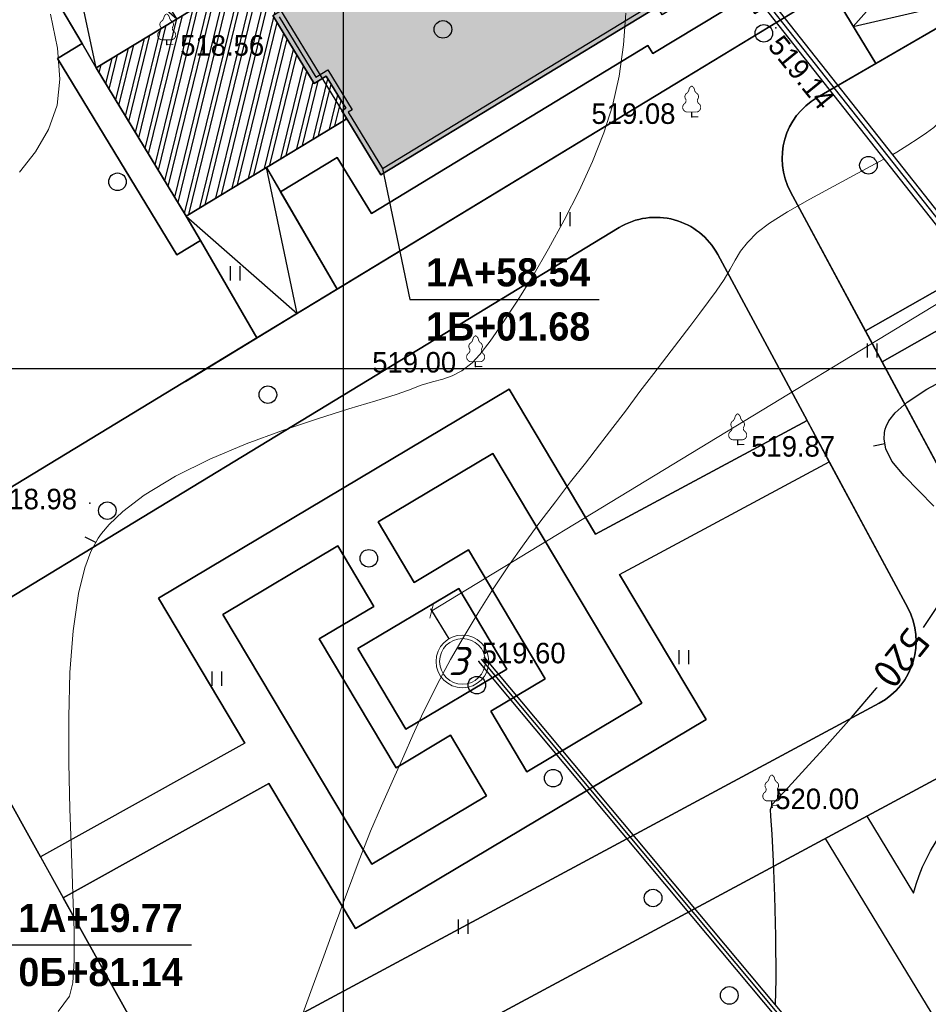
# Model space of a CAD drawing. Header units: millimetres. Extents: x 767170 to 66149698, y -983507 to 2493658.
# Tile 154 of 256: x 2395629 to 2434363, y -634753 to -592767. Entities that reach past the tile are written whole.
import ezdxf

# ---------------------------------------------------------------- set-up
doc = ezdxf.new("R2010")
doc.units = ezdxf.units.MM
doc.linetypes.add('Д_ТРОТ_ТРУБА', pattern=[3, 1.5, -1.5])
for name, color, linetype in [('(001) Сетка', 92, 'Continuous'), ('(004) Точки рельефа', 7, 'Continuous'), ('(022) Возд. Линии', 7, 'Continuous'), ('(028) Гидротехн.', 7, 'Continuous'), ('(031) Горизонтали', 42, 'Continuous'), ('(036) Растительность', 7, 'Continuous'), ('(038) Деревья', 7, 'Continuous'), ('A_STROYSETKA', 5, 'Continuous'), ('C-TOPO-MAJR', 9, 'Continuous'), ('G_KOORD', 7, 'Continuous'), ('os', 3, 'Continuous')]:
    doc.layers.add(name, color=color, linetype=linetype)
doc.layers.add('(032) Горизонтали утолщенные', color=32, linetype='Continuous', lineweight=30)
doc.layers.add('(042) Бергштрих', color=32, linetype='Continuous', lineweight=30)
doc.styles.add('BLACK', font='tahomabd.ttf')
doc.styles.add('D-431', font='txt')
doc.styles.add('FAYZXON', font='GOTHICB.TTF')
doc.styles.get("Standard").update_dxf_attribs({"font": 'isocpeui.ttf'})
doc.styles.add('СПДС', font='isocpeur.ttf')
doc.dimstyles.new('genplan dimension', dxfattribs={"dimtxt": 1100, "dimasz": 450, "dimexe": 450, "dimexo": 0, "dimgap": 80, "dimtad": 1, "dimlfac": 0.001, "dimtxsty": 'BLACK', "dimblk": 'OBLIQUE', "dimcen": 0, "dimclrd": 186, "dimclre": 186, "dimclrt": 186, "dimadec": 1, "dimazin": 0, "dimtfac": 1, "dimtmove": 0, "dimatfit": 3, "dimldrblk": 'OBLIQUE', "dimfxl": 1, "dimlwd": 9, "dimlwe": 9, "dimarcsym": 0})

# ---------------------------------------------------------------- blocks, each defined once
blk = doc.blocks.new('d')
at = {"layer": '(038) Деревья'}
blk.add_ellipse((0, 0), major_axis=(0.265, 0.265), ratio=1, start_param=5.497787, end_param=11.780972, dxfattribs=at)
blk = doc.blocks.new('I04010')
for p, q in [((-0.412273, 0.007146), (-0.412273, 1.207146)), ((0.387727, 1.207146), (0.387727, 0.007146))]:
    blk.add_line(p, q)
blk = doc.blocks.new('Setka')
at = {"layer": '(001) Сетка'}
for p, q in [((0, 1.5), (0, -1.5)), ((-1.5, 0), (1.5, 0))]:
    blk.add_line(p, q, dxfattribs=at)
blk = doc.blocks.new('karagach-flat-70')
at = {"layer": '(038) Деревья', "const_width": 0.0375}
for points in [[(0, 1.312, 0.246034), (-0.117, 1.159, 0.489079)], [(0, 1.312, -0.246034), (0.117, 1.159, -0.489079)], [(-0.208, 1.009, 0.430853), (-0.255, 0.753, 0.548276)], [(-0.208, 1.009, 0.181567), (-0.117, 1.159, 0.303004)], [(0.208, 1.009, -0.181567), (0.117, 1.159, -0.303004)], [(0.208, 1.009, -0.430853), (0.255, 0.753, -0.548276)], [(-0.315, 0.559, 0.626949), (-0.218, 0.206, 0.702465)], [(-0.315, 0.559, 0.383603), (-0.255, 0.753, 0.352912)], [(0.315, 0.559, -0.626949), (0.218, 0.206, -0.702465)], [(0.315, 0.559, -0.383603), (0.255, 0.753, -0.352912)]]:
    blk.add_lwpolyline(points, format="xyb", dxfattribs=at)
for points in [[(0, 0.206), (-0.218, 0.206)], [(0, 0), (0, 0.206)], [(0, 0.206), (0.218, 0.206)], [(0, 0), (0.281, 0)]]:
    blk.add_lwpolyline(points, dxfattribs=at)
at = {"layer": '(038) Деревья'}
blk.add_lwpolyline([(0, 0), (0, 0.206)], dxfattribs=at)
blk = doc.blocks.new('karagach-flat-78')
at = {"layer": '(038) Деревья', "const_width": 0.0375}
for points in [[(0, 1.312, 0.246034), (-0.117, 1.159, 0.489079)], [(0, 1.312, -0.246034), (0.117, 1.159, -0.489079)], [(-0.208, 1.009, 0.430853), (-0.255, 0.753, 0.548276)], [(-0.208, 1.009, 0.181567), (-0.117, 1.159, 0.303004)], [(0.208, 1.009, -0.181567), (0.117, 1.159, -0.303004)], [(0.208, 1.009, -0.430853), (0.255, 0.753, -0.548276)], [(-0.315, 0.559, 0.626949), (-0.218, 0.206, 0.702465)], [(-0.315, 0.559, 0.383603), (-0.255, 0.753, 0.352912)], [(0.315, 0.559, -0.626949), (0.218, 0.206, -0.702465)], [(0.315, 0.559, -0.383603), (0.255, 0.753, -0.352912)]]:
    blk.add_lwpolyline(points, format="xyb", dxfattribs=at)
for points in [[(0, 0.206), (-0.218, 0.206)], [(0, 0), (0, 0.206)], [(0, 0.206), (0.218, 0.206)], [(0, 0), (0.281, 0)]]:
    blk.add_lwpolyline(points, dxfattribs=at)
at = {"layer": '(038) Деревья'}
blk.add_lwpolyline([(0, 0), (0, 0.206)], dxfattribs=at)
blk = doc.blocks.new('karagach-flat-79')
at = {"layer": '(038) Деревья', "const_width": 0.0375}
for points in [[(0, 1.312, 0.246034), (-0.117, 1.159, 0.489079)], [(0, 1.312, -0.246034), (0.117, 1.159, -0.489079)], [(-0.208, 1.009, 0.430853), (-0.255, 0.753, 0.548276)], [(-0.208, 1.009, 0.181567), (-0.117, 1.159, 0.303004)], [(0.208, 1.009, -0.181567), (0.117, 1.159, -0.303004)], [(0.208, 1.009, -0.430853), (0.255, 0.753, -0.548276)], [(-0.315, 0.559, 0.626949), (-0.218, 0.206, 0.702465)], [(-0.315, 0.559, 0.383603), (-0.255, 0.753, 0.352912)], [(0.315, 0.559, -0.626949), (0.218, 0.206, -0.702465)], [(0.315, 0.559, -0.383603), (0.255, 0.753, -0.352912)]]:
    blk.add_lwpolyline(points, format="xyb", dxfattribs=at)
for points in [[(0, 0.206), (-0.218, 0.206)], [(0, 0), (0, 0.206)], [(0, 0.206), (0.218, 0.206)], [(0, 0), (0.281, 0)]]:
    blk.add_lwpolyline(points, dxfattribs=at)
at = {"layer": '(038) Деревья'}
blk.add_lwpolyline([(0, 0), (0, 0.206)], dxfattribs=at)
blk = doc.blocks.new('karagach-flat-80')
at = {"layer": '(038) Деревья', "const_width": 0.0375}
for points in [[(0, 1.312, 0.246034), (-0.117, 1.159, 0.489079)], [(0, 1.312, -0.246034), (0.117, 1.159, -0.489079)], [(-0.208, 1.009, 0.430853), (-0.255, 0.753, 0.548276)], [(-0.208, 1.009, 0.181567), (-0.117, 1.159, 0.303004)], [(0.208, 1.009, -0.181567), (0.117, 1.159, -0.303004)], [(0.208, 1.009, -0.430853), (0.255, 0.753, -0.548276)], [(-0.315, 0.559, 0.626949), (-0.218, 0.206, 0.702465)], [(-0.315, 0.559, 0.383603), (-0.255, 0.753, 0.352912)], [(0.315, 0.559, -0.626949), (0.218, 0.206, -0.702465)], [(0.315, 0.559, -0.383603), (0.255, 0.753, -0.352912)]]:
    blk.add_lwpolyline(points, format="xyb", dxfattribs=at)
for points in [[(0, 0.206), (-0.218, 0.206)], [(0, 0), (0, 0.206)], [(0, 0.206), (0.218, 0.206)], [(0, 0), (0.281, 0)]]:
    blk.add_lwpolyline(points, dxfattribs=at)
at = {"layer": '(038) Деревья'}
blk.add_lwpolyline([(0, 0), (0, 0.206)], dxfattribs=at)
blk = doc.blocks.new('karagach-flat-81')
at = {"layer": '(038) Деревья', "const_width": 0.0375}
for points in [[(0, 1.312, 0.246034), (-0.117, 1.159, 0.489079)], [(0, 1.312, -0.246034), (0.117, 1.159, -0.489079)], [(-0.208, 1.009, 0.430853), (-0.255, 0.753, 0.548276)], [(-0.208, 1.009, 0.181567), (-0.117, 1.159, 0.303004)], [(0.208, 1.009, -0.181567), (0.117, 1.159, -0.303004)], [(0.208, 1.009, -0.430853), (0.255, 0.753, -0.548276)], [(-0.315, 0.559, 0.626949), (-0.218, 0.206, 0.702465)], [(-0.315, 0.559, 0.383603), (-0.255, 0.753, 0.352912)], [(0.315, 0.559, -0.626949), (0.218, 0.206, -0.702465)], [(0.315, 0.559, -0.383603), (0.255, 0.753, -0.352912)]]:
    blk.add_lwpolyline(points, format="xyb", dxfattribs=at)
for points in [[(0, 0.206), (-0.218, 0.206)], [(0, 0), (0, 0.206)], [(0, 0.206), (0.218, 0.206)], [(0, 0), (0.281, 0)]]:
    blk.add_lwpolyline(points, dxfattribs=at)
at = {"layer": '(038) Деревья'}
blk.add_lwpolyline([(0, 0), (0, 0.206)], dxfattribs=at)
blk = doc.blocks.new('Topo Xos')
at = {"layer": '(004) Точки рельефа', "color": 7, "linetype": 'ByBlock', "lineweight": -2, "transparency": 16777216}
for p in [(-24.892, -21.5), (-50.86, -22.218), (-28.478, -25.296), (-37.689, -35.942), (-26.518, -39.272), (-54.142, -41.763), (-37.557, -48.518), (-25.041, -54.735)]:
    blk.add_point(p, dxfattribs=at)
at = {"layer": '(031) Горизонтали', "color": 42, "linetype": 'Continuous', "lineweight": 0, "ltscale": 600, "transparency": 16777216}
for points in [[(-57.135, -27.658), (-56.449, -26.785), (-55.903, -25.833), (-55.533, -24.793), (-55.415, -23.684), (-55.521, -22.374), (-55.807, -20.921)], [(-55.489, -63.449), (-55.002, -62.786), (-54.864, -62.226), (-54.806, -61.272), (-54.81, -59.988), (-54.854, -58.441), (-54.918, -56.693), (-54.984, -54.809), (-55.029, -52.856), (-55.036, -50.895), (-54.983, -48.994), (-54.85, -47.215), (-54.618, -45.625), (-54.347, -44.531), (-54.087, -43.836), (-53.884, -43.441), (-53.774, -43.265), (-53.633, -43.068), (-53.31, -42.682), (-52.735, -42.127), (-51.82, -41.428), (-50.489, -40.624), (-49.016, -39.896), (-47.47, -39.244), (-45.92, -38.67), (-44.436, -38.172), (-43.088, -37.751), (-41.946, -37.409), (-41.079, -37.143), (-40.557, -36.956), (-40.004, -36.739), (-39.524, -36.598), (-39.093, -36.482), (-38.684, -36.342), (-38.274, -36.127), (-37.837, -35.787), (-37.515, -35.435), (-37.07, -34.857), (-36.527, -34.085), (-35.912, -33.151), (-35.254, -32.089), (-34.577, -30.93), (-33.908, -29.708), (-33.275, -28.454), (-32.703, -27.202), (-32.218, -25.984), (-31.848, -24.832), (-31.567, -23.565), (-31.384, -22.231), (-31.281, -20.871)], [(-19.909, -26.896), (-19.73, -26.798), (-19.263, -26.511), (-18.828, -26.218), (-18.47, -25.983), (-18.16, -25.75), (-17.87, -25.462), (-17.571, -25.06), (-17.385, -24.639), (-17.122, -23.856), (-16.796, -22.784), (-16.421, -21.493), (-16.012, -20.057), (-15.584, -18.545), (-15.151, -17.029), (-14.727, -15.582), (-14.327, -14.275), (-13.965, -13.179), (-13.933, -13.094)]]:
    blk.add_lwpolyline(points, dxfattribs=at)
at = {"layer": '(032) Горизонтали утолщенные', "color": 32, "linetype": 'Continuous', "lineweight": 30, "ltscale": 600, "transparency": 16777216}
for points in [[(-18.591, -47.073), (-17.851, -45.965)], [(-18.155, -41.901), (-18.8, -41.246), (-19.427, -40.611), (-19.94, -39.974), (-20.201, -39.45), (-20.277, -39.04), (-20.258, -38.758), (-20.226, -38.613), (-20.187, -38.496), (-20.069, -38.264), (-19.8, -37.918), (-19.288, -37.465), (-18.449, -36.909), (-17.444, -36.368)]]:
    blk.add_lwpolyline(points, dxfattribs=at)
at = {"layer": '(042) Бергштрих', "color": 32, "linetype": 'Continuous', "lineweight": 30, "ltscale": 600, "transparency": 16777216}
for p, q in [((-20.239, -39.245), (-20.73, -39.336)), ((-53.884, -43.441), (-54.329, -43.213))]:
    blk.add_line(p, q, dxfattribs=at)
at = {"layer": '(001) Сетка', "transparency": 16777216}
blk.add_blockref('Setka', (-43.341, -36.032), dxfattribs=at)
at = {"layer": '(022) Возд. Линии', "transparency": 16777216}
for name, p in [('karagach-flat-70', (-50.86, -22.218)), ('karagach-flat-78', (-28.478, -25.296)), ('karagach-flat-81', (-37.689, -35.942)), ('karagach-flat-80', (-26.518, -39.272)), ('karagach-flat-79', (-25.063, -54.67))]:
    blk.add_blockref(name, p, dxfattribs=at)
at = {"layer": '(036) Растительность', "linetype": 'Continuous', "transparency": 16777216, "xscale": 0.5, "yscale": 0.5, "zscale": 0.5}
for p in [(-33.86, -29.966), (-47.934, -32.272), (-20.776, -35.567), (-28.802, -48.638), (-48.713, -49.556), (-38.214, -60.131)]:
    blk.add_blockref('I04010', p, dxfattribs=at)
at = {"layer": '(038) Деревья', "linetype": 'Continuous', "transparency": 16777216}
for p in [(-39.083, -21.567), (-25.404, -21.735), (-20.943, -27.361), (-52.955, -28.065), (-46.545, -37.144), (-53.39, -42.088), (-42.24, -44.12), (-37.639, -49.53), (-34.381, -53.496), (-30.125, -58.605), (-26.877, -62.759)]:
    blk.add_blockref('d', p, dxfattribs=at)
at = {"layer": '(004) Точки рельефа', "linetype": 'ByBlock', "transparency": 16777216, "char_height": 0.875, "attachment_point": 4, "style": 'D-431'}
for s, insert in [('518.56', (-50.281, -22.256)), ('519.08', (-32.75, -25.166)), (' 519.00', (-42.422, -35.767)), ('519.87', (-25.944, -39.354)), ('518.98', (-58.26, -41.6)), ('519.60', (-37.432, -48.168)), ('520.00', (-24.916, -54.385))]:
    blk.add_mtext(s, dxfattribs=dict(at, insert=insert))
at = {"layer": '(004) Точки рельефа', "linetype": 'ByBlock', "transparency": 16777216, "insert": (-24.943, -22.012), "char_height": 0.875, "attachment_point": 4, "rotation": 309.1383, "style": 'D-431'}
blk.add_mtext('519.14', dxfattribs=at)
at = {"layer": 'C-TOPO-MAJR', "color": 32, "linetype": 'Continuous', "lineweight": 30, "transparency": 16777216, "insert": (-19.56, -48.368), "char_height": 1.25, "width": 2.39875, "attachment_point": 5, "rotation": 231.0073, "style": 'СПДС', "bg_fill": 3, "box_fill_scale": 1.254, "bg_fill_color": 256, "bg_fill_true_color": 13158600, "bg_fill_transparency": 0}
blk.add_mtext('520', dxfattribs=at)
at = {"layer": '(028) Гидротехн.', "ltscale": 600, "transparency": 16777216}
for points in [[(10.168, -65.58), (9.001, -64.165), (-32.056, -12.154)], [(10.491, -65.342), (9.313, -63.914), (-31.742, -11.906)], [(-8.956, -82.702), (-37.557, -48.518)], [(-8.726, -82.509), (-37.327, -48.325)]]:
    blk.add_lwpolyline(points, dxfattribs=at)
at = {"layer": '(028) Гидротехн.', "color": 3, "linetype": 'Д_ТРОТ_ТРУБА', "ltscale": 600, "transparency": 16777216, "flags": 128}
for points in [[(10.323, -65.452), (9.157, -64.04), (-31.899, -12.03)], [(-8.841, -82.605), (-37.442, -48.421)]]:
    blk.add_lwpolyline(points, dxfattribs=at)
at = {"layer": '(031) Горизонтали', "color": 42, "linetype": 'Continuous', "lineweight": 0, "ltscale": 600, "transparency": 16777216}
blk.add_lwpolyline([(-45.116, -63.683), (-44.653, -62.431), (-44.166, -61.09), (-43.663, -59.707), (-43.156, -58.327), (-42.653, -56.996), (-42.164, -55.762), (-41.699, -54.669), (-41.192, -53.528), (-40.756, -52.539), (-40.364, -51.661), (-39.993, -50.852), (-39.617, -50.073), (-39.213, -49.283), (-38.755, -48.441), (-38.218, -47.507), (-37.579, -46.439), (-36.939, -45.424), (-36.283, -44.443), (-35.619, -43.497), (-34.952, -42.585), (-34.291, -41.708), (-33.642, -40.866), (-33.011, -40.058), (-32.407, -39.286), (-31.835, -38.548), (-31.303, -37.845), (-30.682, -37.015), (-30.095, -36.237), (-29.543, -35.513), (-29.031, -34.844), (-28.561, -34.23), (-28.136, -33.673), (-27.76, -33.174), (-27.435, -32.733), (-27.097, -32.229), (-26.845, -31.795), (-26.629, -31.405), (-26.398, -31.031), (-26.102, -30.648), (-25.69, -30.227), (-25.167, -29.834), (-24.388, -29.349), (-23.441, -28.808), (-22.413, -28.247), (-21.393, -27.701), (-20.47, -27.206), (-20.264, -27.092)], dxfattribs=at)
at = {"layer": '(032) Горизонтали утолщенные', "color": 32, "linetype": 'Continuous', "lineweight": 30, "ltscale": 600, "transparency": 16777216}
blk.add_lwpolyline([(-24.91, -63.165), (-24.884, -62.063), (-24.89, -60.233), (-24.93, -58.532), (-24.99, -57.05), (-25.052, -55.88), (-25.101, -55.111), (-25.121, -54.833), (-25.101, -54.784), (-25.072, -54.719), (-25.063, -54.67), (-25.052, -54.616), (-24.869, -54.423), (-24.37, -53.895), (-23.624, -53.091), (-22.701, -52.075), (-21.669, -50.908), (-20.599, -49.652), (-20.577, -49.624)], dxfattribs=at)
blk = doc.blocks.new('KOORDINIR')
at = {"color": 0}
for tag, p in [('Y', (0, 1.2)), ('X', (0, -3.8))]:
    blk.add_attdef(tag, p, '', height=2.6, dxfattribs=at)
blk = doc.blocks.new('_Oblique')
at = {"color": 0, "linetype": 'ByBlock', "lineweight": -2}
blk.add_line((-0.5, -0.5), (0.5, 0.5), dxfattribs=at)
blk = doc.blocks.new('*D289')
at = {"color": 186, "lineweight": 9, "transparency": 16777216}
for p, q in [((2367181, -580804), (2302574, -620064)), ((2367127, -580716), (2367414, -581188)), ((2302521, -619977), (2302808, -620449))]:
    blk.add_line(p, q, dxfattribs=at)
for p, xscale, yscale, zscale, rotation in [((2367181, -580804), 449.9999999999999, 449.9999999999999, 449.9999999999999, 31.28656990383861), ((2302574, -620064), 450, 450, 450, 211.2865699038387)]:
    blk.add_blockref('_Oblique', p, dxfattribs=dict(at, xscale=xscale, yscale=yscale, zscale=zscale, rotation=rotation))
at = {"color": 186, "transparency": 16777216, "insert": (2334474, -599770), "char_height": 1100, "attachment_point": 5, "rotation": 31.2866, "style": 'BLACK'}
blk.add_mtext('75,6', dxfattribs=at)
blk = doc.blocks.new('A$Cccaa34c6')
at = {"layer": 'A_STROYSETKA', "linetype": 'Continuous'}
for p, q in [((100000, 250000), (100000, -7850.6)), ((-7707.2, 150000), (250000, 150000))]:
    blk.add_line(p, q, dxfattribs=at)
blk = doc.blocks.new('A$C2cdd6916')
h = blk.add_hatch(color=1)
h.dxf.hatch_style = 1
h.paths.add_polyline_path([(16401.238, -4652.593), (12042.877, -7301.119), (10692.648, -5079.21), (11718.144, -4456.027), (9225.414, -354.04), (9994.537, 113.347), (7294.079, 4557.166), (6524.956, 4089.779), (4032.226, 8191.765), (3006.729, 7568.583), (1656.5, 9790.492), (26610.253, 24954.602), (28168.21, 22390.86), (31159.242, 24208.476), (35090.313, 26597.342), (27092.803, 39757.883), (26750.971, 39550.156), (23865.782, 40254.206), (20705.813, 41025.308), (19934.711, 37865.339), (16774.743, 38636.441), (16003.641, 35476.472), (12843.672, 36247.575), (12072.57, 33087.606), (8912.601, 33858.708), (8141.499, 30698.739), (4981.531, 31469.841), (4210.429, 28309.873), (1050.46, 29080.975), (279.358, 25921.006), (-2880.611, 26692.108), (-3651.713, 23532.14), (-4355.763, 20646.951), (-16319.891, 13376.488), (-19205.079, 14080.537), (-22365.048, 14851.639), (-23136.15, 11691.671), (-26296.119, 12462.773), (-27067.221, 9302.804), (-30227.189, 10073.906), (-30998.291, 6913.938), (-34158.26, 7685.04), (-34929.362, 4525.071), (-38089.331, 5296.173), (-38860.433, 2136.205), (-42020.401, 2907.307), (-42791.503, -252.662), (-45951.472, 518.44), (-46722.574, -2641.528), (-47426.624, -5526.717), (-47768.456, -5734.445), (-39770.946, -18894.986), (-32848.844, -14688.503), (-34406.8, -12124.761), (-9453.047, 3039.348), (-8102.818, 817.438), (-9128.315, 194.256), (-6635.585, -3907.731), (-7404.707, -4375.118), (-4704.249, -8818.937), (-3935.127, -8351.55), (-1442.396, -12453.537), (-416.9, -11830.354), (933.329, -14052.264), (-3425.032, -16700.79), (-1867.075, -19264.531), (-17591.358, -28819.998), (-15929.538, -31554.655), (-15758.622, -31450.792), (-14927.712, -32818.121), (-15440.46, -33129.712), (-13674.776, -36035.286), (-13162.028, -35723.695), (-12331.118, -37091.024), (-12502.034, -37194.887), (-12294.306, -37536.72), (-10840.214, -39929.545), (952.998, -32762.946), (1160.726, -33104.778), (5091.797, -30715.911), (5507.252, -31399.576), (10207.445, -28543.322), (9791.99, -27859.658), (12013.899, -26509.429), (12844.81, -27876.758), (18826.874, -24241.526), (17995.963, -22874.197), (20217.873, -21523.968), (20633.328, -22207.633), (25333.521, -19351.379), (24918.066, -18667.715), (28849.137, -16278.848), (28641.409, -15937.016), (40434.621, -8770.416), (38772.801, -6035.759), (38601.885, -6139.622), (37770.975, -4772.293), (38283.723, -4460.702), (36518.039, -1555.128), (36005.291, -1866.719), (35174.381, -499.39), (35345.297, -395.527), (35137.569, -53.694), (33683.477, 2339.131), (17959.194, -7216.335)])
h = blk.add_hatch()
h.set_pattern_fill('ANSI32', color=1, scale=60, angle=31.2865699)
h.set_pattern_definition([(76.28657, (-422045.4, -371330.9), (-555.2086, 135.48314), []), (76.28657, (-421815.2, -371191), (-555.2086, 135.48314), [])])
edge = h.paths.add_edge_path()
edge.add_line((12558.278, 1671.303), (13156.485, 2034.826))
edge.add_line((13156.485, 2034.826), (12076.302, 3812.354))
edge.add_arc((12013.983, 3914.903), 120, 121.2865699, 301.2865699, ccw=False)
edge.add_line((11951.665, 4017.453), (10456.027, 6478.645))
edge.add_line((10456.027, 6478.645), (9857.821, 6115.122))
edge.add_line((9857.821, 6115.122), (7572.818, 9875.277))
edge.add_line((7572.818, 9875.277), (28168.21, 22390.86))
edge.add_line((28168.21, 22390.86), (26610.253, 24954.602))
edge.add_line((26610.253, 24954.602), (1656.5, 9790.492))
edge.add_line((1656.5, 9790.492), (3006.729, 7568.583))
edge.add_line((3006.729, 7568.583), (4032.226, 8191.765))
edge.add_line((4032.226, 8191.765), (6524.956, 4089.779))
edge.add_line((6524.956, 4089.779), (7294.079, 4557.166))
edge.add_line((7294.079, 4557.166), (9994.537, 113.347))
edge.add_line((9994.537, 113.347), (9225.414, -354.04))
edge.add_line((9225.414, -354.04), (11718.144, -4456.027))
edge.add_line((11718.144, -4456.027), (10692.648, -5079.21))
edge.add_line((10692.648, -5079.21), (12042.877, -7301.119))
edge.add_line((12042.877, -7301.119), (16401.238, -4652.593))
edge.add_line((16401.238, -4652.593), (12558.278, 1671.303))
edge = h.paths.add_edge_path()
edge.add_line((-3935.127, -8351.55), (-4704.249, -8818.937))
edge.add_line((-4704.249, -8818.937), (-7404.707, -4375.118))
edge.add_line((-7404.707, -4375.118), (-6635.585, -3907.731))
edge.add_line((-6635.585, -3907.731), (-9128.315, 194.256))
edge.add_line((-9128.315, 194.256), (-8102.818, 817.438))
edge.add_line((-8102.818, 817.438), (-9453.047, 3039.348))
edge.add_line((-9453.047, 3039.348), (-34406.8, -12124.761))
edge.add_line((-34406.8, -12124.761), (-32848.844, -14688.503))
edge.add_line((-32848.844, -14688.503), (-12253.452, -2172.92))
edge.add_line((-12253.452, -2172.92), (-9968.449, -5933.074))
edge.add_line((-9968.449, -5933.074), (-10566.655, -6296.598))
edge.add_line((-10566.655, -6296.598), (-9071.017, -8757.79))
edge.add_arc((-9008.699, -8860.339), 120, -58.7134301, 121.2865699, ccw=False)
edge.add_line((-8946.381, -8962.889), (-7866.197, -10740.417))
edge.add_line((-7866.197, -10740.417), (-7267.991, -10376.893))
edge.add_line((-7267.991, -10376.893), (-3425.032, -16700.79))
edge.add_line((-3425.032, -16700.79), (933.329, -14052.264))
edge.add_line((933.329, -14052.264), (-416.9, -11830.354))
edge.add_line((-416.9, -11830.354), (-1442.396, -12453.537))
edge.add_line((-1442.396, -12453.537), (-3935.127, -8351.55))
h.paths.add_polyline_path([(41974.214, 4100.856), (35137.569, -53.694), (35345.297, -395.527), (35174.381, -499.39), (36005.291, -1866.719), (36518.039, -1555.128), (38283.723, -4460.702), (37770.975, -4772.293), (38601.885, -6139.622), (38772.801, -6035.759), (38980.529, -6377.591), (45817.173, -2223.04)])
h.paths.add_polyline_path([(-15440.46, -33129.712), (-14927.712, -32818.121), (-15758.622, -31450.792), (-15929.538, -31554.655), (-16137.265, -31212.823), (-22973.91, -35367.374), (-19130.951, -41691.27), (-12294.306, -37536.72), (-12502.034, -37194.887), (-12331.118, -37091.024), (-13162.028, -35723.695), (-13674.776, -36035.286)])
h.paths.add_polyline_path([(22981.424, -31078.171), (16999.36, -34713.402), (12844.81, -27876.758), (18826.874, -24241.526)])
h.paths.add_polyline_path([(31886.288, 23012.063), (28895.256, 21194.447), (28168.21, 22390.86), (31159.242, 24208.476)])
h.paths.add_polyline_path([(-35112.829, -17702.532), (-32121.797, -15884.916), (-32848.844, -14688.503), (-35839.876, -16506.119)])
for points in [[(-15440.46, -33129.712), (-13674.776, -36035.286), (-13162.028, -35723.695), (-12331.118, -37091.024), (-12502.034, -37194.887), (-10840.214, -39929.545), (952.998, -32762.946)], [(-15440.46, -33129.712), (-13674.776, -36035.286), (-13162.028, -35723.695), (-12331.118, -37091.024), (-12502.034, -37194.887), (-12294.306, -37536.72), (-10840.214, -39929.545), (952.998, -32762.946)]]:
    blk.add_lwpolyline(points)
at = {"color": 2, "lineweight": 30}
blk.add_lwpolyline([(-15165.68, -33196.764), (-13607.724, -35760.506), (-13094.975, -35448.915), (-12056.338, -37158.076), (-12227.254, -37261.94), (-10773.161, -39654.765), (1020.051, -32488.166)], dxfattribs=at)
blk.add_lwpolyline([(-15440.46, -33129.712), (-14927.712, -32818.121), (-15758.622, -31450.792), (-15929.538, -31554.655), (-16137.265, -31212.823), (-22973.91, -35367.374), (-19130.951, -41691.27), (-12294.306, -37536.72), (-12502.034, -37194.887), (-12331.118, -37091.024), (-13162.028, -35723.695), (-13674.776, -36035.286)], close=True)
at = {"layer": 'os', "color": 0}
blk.add_line((-8721.276, -58436.102), (-7942.297, -59717.973), dxfattribs=at)
at = {"layer": 'os', "color": 0, "lineweight": 0}
for radius in [1125, 975]:
    blk.add_circle((-7358.064, -60679.376), radius, dxfattribs=at)
at = {"ltscale": 50}
blk.add_text('3', height=1200, dxfattribs=at).set_placement((-7962.419, -61265.833))
dim = blk.add_linear_dim(base=(-8668.047, -58523.693), p1=(55885.016, -19175.6), p2=(-8721.276, -58436.102), angle=31.2865699, dimstyle='genplan dimension')
dim.commit()
dim.dimension.update_dxf_attribs({"geometry": '*D289', "text_midpoint": (23231.582, -38229.423), "insert": (-2311242.442, 561540.579)})

msp = doc.modelspace()

# ---------------------------------------------------------------- block references
at = {"xscale": 1000, "yscale": 1000, "zscale": 1000}
msp.add_blockref('Topo Xos', (2452754.32, -571613.28), dxfattribs=at)

# ---------------------------------------------------------------- next in the draw order: linework, layer by layer
at = {"lineweight": 30}
for points in [[(2420598.1, -693693.53), (2404648.57, -654568.66, -0.16168228), (2404522.93, -652682.08), (2407607.54, -640804.68, -0.20876473), (2409090.16, -638916.69), (2471841.21, -605165.78, 0.14199501), (2475419.01, -601657.59), (2477740.8, -597536.99, -0.1300409), (2478810.97, -596437.2), (2489457.36, -590049.39, 0.40867475), (2491925.51, -580559.85), (2483054.01, -565118.14), (2454123.43, -514761.65, -0.41421356), (2455230.23, -510665.92), (2459413.67, -508262.47), (2457377.97, -504818.87), (2452774.92, -507463.39, -0.32105605), (2449299.65, -507115.23, 0.32190714), (2441172, -506313.63), (2354080.69, -556706.98)], [(2428489.9, -600104.19, -0.40491155), (2429627.48, -596087.66)], [(2429627.48, -596087.66, 0.40491155), (2428489.9, -600104.19)], [(2496845.43, -599667), (2496396.54, -600001.08, 0.41637355), (2487928.58, -597466.43, -0.56397378), (2490857.87, -599237.42, -1), (2486857.87, -599237.42, -0.27728498), (2487918.67, -597471.66, 0.44903213), (2485682.67, -606617.82), (2488644.87, -608240.48), (2488739.89, -612471.46), (2487320.91, -613333.76, -0.57112991), (2474762.89, -622153.5, -0.59870184), (2454920.62, -638374.62, -0.59026657), (2441874.32, -643302.8), (2439165, -644949.23), (2435453.35, -642916.02), (2435358.33, -638685.04), (2436312.06, -638105.47), (2429977.92, -627682.13)], [(2421183.86, -601631.13, -0.42970006), (2425383.9, -602773.81)], [(2421183.86, -601631.13, -0.42969994), (2425383.9, -602773.81)], [(2433489.94, -617844.89, -0.41421356), (2432268.92, -621908.03)], [(2433489.94, -617844.89, -0.41421356), (2432268.92, -621908.03)], [(2431741.74, -626733.45), (2433730.61, -630006.28, -0.40071786), (2443131, -624293.78), (2441442.79, -621515.7)]]:
    msp.add_lwpolyline(points, format="xyb", dxfattribs=at)
for points in [[(2437012.72, -615950.15), (2428489.9, -600104.19, -0.40491155), (2429627.48, -596087.66), (2432128.41, -594637.96), (2430203.04, -591469.62), (2405741.24, -606334.78), (2392308.19, -614497.89, -0.42549526), (2388128.62, -613392.62), (2376935.35, -593272.74, -0.40656026), (2378030.3, -589231.76), (2388653.51, -582951.81, -0.39307255), (2392571.01, -584111.74), (2395801.24, -589576.01), (2399297.53, -587549.33), (2396034.22, -582109.32, -0.41798891), (2397070.2, -577967.04), (2409387.34, -570694.92), (2407309.91, -567276.34), (2394899.33, -574612.91), (2382752.45, -581793.59), (2376220.35, -585655.07, -0.42190851), (2372072.09, -584531.04)], [(2429627.48, -596087.66, 0.40491155), (2428489.9, -600104.19)], [(2396513.4, -628464.24), (2392993.79, -622137.76, -0.40302103), (2394057.45, -618115.54), (2421183.86, -601631.13, -0.42969994), (2425383.9, -602773.81), (2429194.98, -609859.52)], [(2396513.4, -628464.24), (2392993.79, -622137.76, -0.40302103), (2394057.45, -618115.54), (2421183.86, -601631.13, -0.42970006), (2425383.9, -602773.81), (2429194.98, -609859.52)], [(2429194.98, -609859.52), (2425383.9, -602773.81, 0.42970006), (2421183.86, -601631.13), (2394057.45, -618115.54, 0.40302103), (2392993.79, -622137.76), (2396513.4, -628464.24)], [(2396513.4, -628464.24), (2392993.79, -622137.76, -0.40302103), (2394057.45, -618115.54), (2421183.86, -601631.13, -0.42970006), (2425383.9, -602773.81), (2429194.98, -609859.52)], [(2396513.4, -628464.24), (2392993.79, -622137.76, -0.40302103), (2394057.45, -618115.54), (2421183.86, -601631.13, -0.42970006), (2425383.9, -602773.81), (2429194.98, -609859.52)], [(2396513.4, -628464.24), (2392993.79, -622137.76, -0.40302103), (2394057.45, -618115.54), (2421183.86, -601631.13, -0.42970006), (2425383.9, -602773.81), (2429194.98, -609859.52)], [(2429194.98, -609859.52), (2425383.9, -602773.81, 0.42970006), (2421183.86, -601631.13), (2394057.45, -618115.54, 0.40302103), (2392993.79, -622137.76), (2396513.4, -628464.24)], [(2429194.98, -609859.52), (2425383.9, -602773.81, 0.42970006), (2421183.86, -601631.13), (2394057.45, -618115.54, 0.40302103), (2392993.79, -622137.76), (2396513.4, -628464.24)], [(2421183.86, -601631.13, -0.42970006), (2425383.9, -602773.81)], [(2430142.35, -611620.91), (2433489.94, -617844.89, -0.41421356), (2432268.92, -621908.03), (2404545.65, -636819.11, -0.41005504), (2400502.98, -635635.5), (2397485.72, -630211.98)], [(2430142.35, -611620.91), (2433489.94, -617844.89, -0.41421356), (2432268.92, -621908.03), (2404545.65, -636819.11, -0.41005504), (2400502.98, -635635.5), (2397485.72, -630211.98)], [(2397485.72, -630211.98), (2400502.98, -635635.5, 0.41005504), (2404545.65, -636819.11), (2432268.92, -621908.03, 0.41421356), (2433489.94, -617844.89), (2430142.35, -611620.91)], [(2430142.35, -611620.91), (2433489.94, -617844.89, -0.41421356), (2432268.92, -621908.03), (2404545.65, -636819.11, -0.41005504), (2400502.98, -635635.5), (2397485.72, -630211.98)], [(2430142.35, -611620.91), (2433489.94, -617844.89, -0.41421356), (2432268.92, -621908.03), (2404545.65, -636819.11, -0.41005504), (2400502.98, -635635.5), (2397485.72, -630211.98)], [(2430142.35, -611620.91), (2433489.94, -617844.89, -0.41421356), (2432268.92, -621908.03), (2404545.65, -636819.11, -0.41005504), (2400502.98, -635635.5), (2397485.72, -630211.98)], [(2397485.72, -630211.98), (2400502.98, -635635.5, 0.41005504), (2404545.65, -636819.11), (2432268.92, -621908.03, 0.41421356), (2433489.94, -617844.89), (2430142.35, -611620.91)], [(2397485.72, -630211.98), (2400502.98, -635635.5, 0.41005504), (2404545.65, -636819.11), (2432268.92, -621908.03, 0.41421356), (2433489.94, -617844.89), (2430142.35, -611620.91)], [(2433489.94, -617844.89, -0.41421356), (2432268.92, -621908.03)]]:
    msp.add_lwpolyline(points, format="xyb")
for points in [[(2405741.24, -606334.78), (2403333.51, -602181.13), (2402329.27, -602791.4), (2397239.94, -594416.51), (2398286.69, -593780.41), (2392571.02, -584111.74, 0.39307267), (2388653.51, -582951.81), (2378030.3, -589231.76, 0.40656026), (2376935.35, -593272.74), (2388128.62, -613392.62, 0.42549538), (2392308.19, -614497.89)], [(2444909.21, -587229.37), (2444416.27, -587515.11), (2446492.63, -590931.94), (2438459.58, -595813.53), (2436282.05, -592230.24), (2429627.48, -596087.66, 0.40491155), (2428489.9, -600104.19), (2437012.72, -615950.15, 0.41421356), (2441075.86, -617171.18), (2457010.29, -608600.78, 0.4211503), (2458197.01, -604475.63), (2449021.49, -588341.77, 0.41662845)], [(2440242.16, -598421.96), (2438745.69, -595639.66), (2438459.58, -595813.53), (2436282.05, -592230.24), (2429627.48, -596087.66, 0.40491155), (2428489.9, -600104.19), (2431683.05, -606041.02), (2439295.82, -601711.55, -0.0705009), (2439169.3, -600818.71, -0.21360458)], [(2440242.16, -598421.96), (2438745.69, -595639.66), (2438459.58, -595813.53), (2436282.05, -592230.24), (2429627.48, -596087.66, 0.40491155), (2428489.9, -600104.19), (2431683.05, -606041.02), (2439295.82, -601711.55, -0.0705009), (2439169.3, -600818.71, -0.21360458)], [(2453131.5, -595568.64), (2452389.96, -594264.75), (2444728.37, -598621.99, 0.27569669), (2441563.2, -597711.43), (2440029.33, -594859.61), (2438745.69, -595639.66), (2440242.16, -598421.96, 0.21360458), (2439169.3, -600818.71, 0.0705009), (2439295.82, -601711.55), (2431683.05, -606041.02), (2432393.78, -607362.43), (2440037.35, -603015.43, 0.27569669), (2443202.52, -603925.99), (2448250.87, -613312.07), (2449571.91, -612601.55), (2444523.56, -603215.46, 0.21360458), (2445596.43, -600818.71, 0.0705009), (2445469.91, -599925.88)], [(2394057.45, -618115.54), (2421183.86, -601631.13, -0.42969994), (2425383.9, -602773.81), (2429194.98, -609859.52), (2420179.97, -614708.28), (2416495.53, -608523.53), (2401547.06, -617428.76), (2405231.76, -623613.96), (2396513.4, -628464.24), (2392993.79, -622137.76, -0.40302103)], [(2443202.52, -603925.99, -0.27569669), (2440037.35, -603015.43), (2432393.78, -607362.43), (2437012.72, -615950.15, 0.41421356), (2441075.86, -617171.18), (2448250.87, -613312.07)], [(2443202.52, -603925.99, -0.27569669), (2440037.35, -603015.43), (2432393.78, -607362.43), (2437012.72, -615950.15, 0.41421356), (2441075.86, -617171.18), (2448250.87, -613312.07)], [(2432268.92, -621908.03), (2404545.65, -636819.11, -0.41005504), (2400502.98, -635635.5), (2397485.72, -630211.98), (2406255.8, -625332.93), (2409940.5, -631518.13), (2424888.97, -622612.89), (2421204.54, -616428.14), (2430142.35, -611620.91), (2433489.94, -617844.89, -0.41421356)]]:
    msp.add_lwpolyline(points, format="xyb", close=True)
for points in [[(2398286.69, -593780.41), (2392571.02, -584111.74)], [(2398888.62, -594818.82), (2397549.39, -588562.67), (2402328.45, -592728.48)], [(2435330.52, -588353.7), (2431165.72, -593053.79), (2437320.46, -591628.31)], [(2409160.29, -604257.05), (2434305.03, -588976.89)], [(2430203.04, -591469.62), (2405741.24, -606334.78)], [(2432128.41, -594637.96), (2430203.04, -591469.62)], [(2422620.94, -594204.91), (2426552.01, -591816.04)], [(2426552.01, -591816.04), (2422620.94, -594204.91)], [(2422815.53, -592214.4), (2411022.32, -599381)], [(2436282.05, -592230.24), (2429627.48, -596087.66)], [(2398286.69, -593780.41), (2397239.94, -594416.51)], [(2397239.94, -594416.51), (2398286.69, -593780.41)], [(2398888.62, -594818.82), (2398286.69, -593780.41)], [(2410620, -601029.67), (2422413.22, -593863.08)], [(2422413.22, -593863.08), (2410620, -601029.67)], [(2422413.22, -593863.08), (2422620.94, -594204.91)], [(2422620.94, -594204.91), (2422413.22, -593863.08)], [(2397239.94, -594416.51), (2402329.27, -602791.4)], [(2402329.27, -602791.4), (2397239.94, -594416.51)], [(2402731.58, -601142.72), (2398888.62, -594818.82)], [(2429627.48, -596087.66), (2432128.41, -594637.96)], [(2409568.22, -596988.17), (2406150.64, -599065)], [(2411022.32, -599381), (2409568.22, -596988.17)], [(2406752.57, -600103.41), (2409165.91, -598636.85)], [(2409165.91, -598636.85), (2406752.57, -600103.41)], [(2409165.91, -598636.85), (2410620, -601029.67)], [(2410620, -601029.67), (2409165.91, -598636.85)], [(2402731.58, -601142.72), (2407450.76, -605295.91), (2406150.64, -599065)], [(2406150.64, -599065), (2406752.57, -600103.41)], [(2406752.57, -600103.41), (2409160.29, -604257.05)], [(2437012.72, -615950.15), (2428489.9, -600104.19)], [(2428489.9, -600104.19), (2431683.05, -606041.02)], [(2403333.51, -602181.13), (2402731.58, -601142.72)], [(2394057.45, -618115.54), (2421183.86, -601631.13)], [(2394057.45, -618115.54), (2421183.86, -601631.13)], [(2431683.05, -606041.02), (2439295.82, -601711.55)], [(2402329.27, -602791.4), (2403333.51, -602181.13)], [(2403333.51, -602181.13), (2402329.27, -602791.4)], [(2405741.24, -606334.78), (2403333.51, -602181.13)], [(2425383.9, -602773.81), (2433489.94, -617844.89)], [(2425383.9, -602773.81), (2429194.98, -609859.52)], [(2440037.35, -603015.43), (2432393.78, -607362.43)], [(2409090.16, -638916.69), (2471841.21, -605165.78)], [(2471841.21, -605165.78), (2409090.16, -638916.69)], [(2405741.24, -606334.78), (2392308.19, -614497.89)], [(2392308.19, -614497.89), (2405741.24, -606334.78)], [(2432393.78, -607362.43), (2437012.72, -615950.15)], [(2416495.53, -608523.53), (2401547.06, -617428.76)], [(2420179.97, -614708.28), (2416495.53, -608523.53)], [(2429194.98, -609859.52), (2420179.97, -614708.28)], [(2415800.91, -611265.33), (2410903.99, -614182.57)], [(2422147.17, -621918.27), (2415800.91, -611265.33)], [(2421204.54, -616428.14), (2430142.35, -611620.91)], [(2430142.35, -611620.91), (2433489.94, -617844.89)], [(2410903.99, -614182.57), (2412439.38, -616759.89)], [(2409185.78, -615206.16), (2404288.87, -618123.39)], [(2410721.17, -617783.48), (2409185.78, -615206.16)], [(2412439.38, -616759.89), (2414758.97, -615378.04)], [(2414758.97, -615378.04), (2418034.46, -620876.33)], [(2424888.97, -622612.89), (2421204.54, -616428.14)], [(2401547.06, -617428.76), (2405231.76, -623613.96)], [(2408401.58, -619165.33), (2410721.17, -617783.48)], [(2404288.87, -618123.39), (2410635.13, -628776.32)], [(2411677.06, -624663.61), (2408401.58, -619165.33)], [(2418034.46, -620876.33), (2415714.87, -622258.18)], [(2400502.98, -635635.5), (2392993.79, -622137.76)], [(2396513.4, -628464.24), (2392993.79, -622137.76)], [(2432268.92, -621908.03), (2404545.65, -636819.11)], [(2432268.92, -621908.03), (2404545.65, -636819.11)], [(2417250.25, -624835.5), (2422147.17, -621918.27)], [(2409940.5, -631518.13), (2424888.97, -622612.89)], [(2415714.87, -622258.18), (2417250.25, -624835.5)], [(2413996.65, -623281.77), (2411677.06, -624663.61)], [(2415532.04, -625859.09), (2413996.65, -623281.77)], [(2405231.76, -623613.96), (2396513.4, -628464.24)], [(2397485.72, -630211.98), (2406255.8, -625332.93)], [(2406255.8, -625332.93), (2409940.5, -631518.13)], [(2410635.13, -628776.32), (2415532.04, -625859.09)], [(2400502.98, -635635.5), (2397485.72, -630211.98)]]:
    msp.add_lwpolyline(points, dxfattribs=at)
for points in [[(2426552.01, -591816.04), (2426967.47, -592499.71), (2433718.66, -588397.09), (2433303.2, -587713.42), (2433474.12, -587609.56), (2434020.2, -588508.18), (2434305.03, -588976.89), (2435330.52, -588353.7), (2434707.34, -587328.21), (2433876.43, -585960.88), (2431654.52, -587311.11), (2432069.98, -587994.77), (2427369.78, -590851.03), (2426954.33, -590167.36), (2423023.26, -592556.23), (2422815.53, -592214.4), (2411022.32, -599381), (2409568.22, -596988.17), (2406150.64, -599065), (2406752.57, -600103.41), (2409165.91, -598636.85), (2410620, -601029.67), (2422413.22, -593863.08), (2422620.94, -594204.91)], [(2434707.34, -587328.21), (2433876.43, -585960.88), (2431654.52, -587311.11), (2432069.98, -587994.77), (2427369.78, -590851.03), (2426954.33, -590167.36), (2423023.26, -592556.23), (2422815.53, -592214.4), (2411022.32, -599381), (2409568.22, -596988.17), (2406150.64, -599065), (2406752.57, -600103.41), (2409165.91, -598636.85), (2410620, -601029.67), (2422413.22, -593863.08), (2422620.94, -594204.91), (2426552.01, -591816.04), (2426967.47, -592499.71), (2433718.66, -588397.09), (2433303.2, -587713.42), (2433474.12, -587609.56), (2434020.2, -588508.18), (2434305.03, -588976.89), (2435330.52, -588353.7)], [(2399261.99, -587569.93), (2395801.24, -589576.01), (2398286.69, -593780.41), (2398888.62, -594818.82), (2402328.45, -592728.48), (2401705.27, -591702.98)], [(2434305.03, -588976.89), (2434020.2, -588508.18), (2433474.12, -587609.56), (2433303.2, -587713.42), (2433718.66, -588397.09), (2426967.47, -592499.71), (2426552.01, -591816.04), (2422620.94, -594204.91), (2422413.22, -593863.08), (2410620, -601029.67), (2409165.91, -598636.85), (2406752.57, -600103.41), (2409160.29, -604257.05)], [(2436282.05, -592230.24), (2437320.46, -591628.31), (2435330.52, -588353.7), (2430203.04, -591469.62), (2432128.41, -594637.96)], [(2398888.62, -594818.82), (2405725.27, -590664.27), (2409568.22, -596988.17), (2402731.58, -601142.72)], [(2398888.62, -594818.82), (2398286.69, -593780.41), (2397239.94, -594416.51), (2402329.27, -602791.4), (2403333.51, -602181.13), (2402731.58, -601142.72)], [(2402731.58, -601142.72), (2398888.62, -594818.82), (2398286.69, -593780.41), (2397239.94, -594416.51), (2402329.27, -602791.4), (2403333.51, -602181.13)], [(2406752.57, -600103.41), (2406150.64, -599065), (2402731.58, -601142.72), (2403333.51, -602181.13), (2405741.24, -606334.78), (2409160.29, -604257.05)], [(2424888.97, -622612.89), (2421204.54, -616428.14), (2430142.35, -611620.91), (2429194.98, -609859.52), (2420179.97, -614708.28), (2416495.53, -608523.53), (2401547.06, -617428.76), (2405231.76, -623613.96), (2396513.4, -628464.24), (2397485.72, -630211.98), (2406255.8, -625332.93), (2409940.5, -631518.13)], [(2412439.38, -616759.89), (2410903.99, -614182.57), (2415800.91, -611265.33), (2422147.17, -621918.27), (2417250.25, -624835.5), (2415714.87, -622258.18), (2418034.46, -620876.33), (2414758.97, -615378.04)], [(2415800.91, -611265.33), (2410903.99, -614182.57), (2412439.38, -616759.89), (2414758.97, -615378.04), (2418034.46, -620876.33), (2415714.87, -622258.18), (2417250.25, -624835.5), (2422147.17, -621918.27)], [(2404288.87, -618123.39), (2409185.78, -615206.16), (2410721.17, -617783.48), (2408401.58, -619165.33), (2411677.06, -624663.61), (2413996.65, -623281.77), (2415532.04, -625859.09), (2410635.13, -628776.32)], [(2413996.65, -623281.77), (2411677.06, -624663.61), (2408401.58, -619165.33), (2410721.17, -617783.48), (2409185.78, -615206.16), (2404288.87, -618123.39), (2410635.13, -628776.32), (2415532.04, -625859.09)], [(2414342.2, -617023.13), (2416389.38, -620459.56), (2412093.84, -623018.53), (2410046.66, -619582.1)], [(2410046.66, -619582.1), (2414342.2, -617023.13), (2416389.38, -620459.56), (2412093.84, -623018.53)], [(2414342.2, -617023.13), (2410046.66, -619582.1), (2412093.84, -623018.53), (2416389.38, -620459.56)]]:
    msp.add_lwpolyline(points, close=True)
for points in [[(2436282.05, -592230.24), (2429627.48, -596087.66)], [(2406150.64, -599065), (2409160.29, -604257.05)], [(2428489.9, -600104.19), (2437012.72, -615950.15)], [(2402731.58, -601142.72), (2405741.24, -606334.78)], [(2394057.45, -618115.54), (2421183.86, -601631.13)], [(2402690.74, -608188.53), (2411370.83, -602913.73)], [(2425383.9, -602773.81), (2429194.98, -609859.52)], [(2409090.16, -638916.69), (2471841.21, -605165.78)], [(2392308.19, -614497.89), (2405741.24, -606334.78)], [(2405231.76, -623613.96), (2401547.06, -617428.76), (2416495.53, -608523.53), (2420179.97, -614708.28)], [(2420179.97, -614708.28), (2429194.98, -609859.52)], [(2410903.99, -614182.57), (2415800.91, -611265.33), (2422147.17, -621918.27), (2417250.25, -624835.5)], [(2421204.54, -616428.14), (2430142.35, -611620.91)], [(2430142.35, -611620.91), (2433489.94, -617844.89)], [(2410903.99, -614182.57), (2412439.38, -616759.89)], [(2415532.04, -625859.09), (2410635.13, -628776.32), (2404288.87, -618123.39), (2409185.78, -615206.16)], [(2409185.78, -615206.16), (2410721.17, -617783.48)], [(2412439.38, -616759.89), (2414758.97, -615378.04), (2418034.46, -620876.33), (2415714.87, -622258.18)], [(2421204.54, -616428.14), (2424888.97, -622612.89), (2409940.5, -631518.13), (2406255.8, -625332.93)], [(2413996.65, -623281.77), (2411677.06, -624663.61), (2408401.58, -619165.33), (2410721.17, -617783.48)], [(2396513.4, -628464.24), (2392993.79, -622137.76)], [(2432268.92, -621908.03), (2404545.65, -636819.11)], [(2415714.87, -622258.18), (2417250.25, -624835.5)], [(2413996.65, -623281.77), (2415532.04, -625859.09)], [(2405231.76, -623613.96), (2396513.4, -628464.24)], [(2406255.8, -625332.93), (2397485.72, -630211.98)], [(2400502.98, -635635.5), (2397485.72, -630211.98)]]:
    msp.add_lwpolyline(points)
msp.add_lwpolyline([(2414342.2, -617023.13), (2410046.66, -619582.1), (2412093.84, -623018.53), (2416389.38, -620459.56)], close=True, dxfattribs=at)
at = {"layer": 'G_KOORD', "color": 5, "linetype": 'Continuous'}
for points in [[(2411089.37, -599106.22), (2412260.06, -604695.14), (2420336.74, -604695.14)], [(2390557.71, -637877.7), (2394882.07, -632222.76), (2402958.74, -632222.76)]]:
    msp.add_lwpolyline(points, dxfattribs=at)

# ---------------------------------------------------------------- next in the draw order: block references
for name, p in [('A$C2cdd6916', (2421862.53, -559451.45, -3656)), ('A$Cccaa34c6', (2309413.61, -757644.92))]:
    msp.add_blockref(name, p)
at = {"layer": 'G_KOORD', "color": 5}
ref = msp.add_blockref('KOORDINIR', (2412952.37, -604695.14), dxfattribs=dict(at, xscale=461.5384615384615, yscale=461.5384615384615, zscale=461.5384615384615))
ref.add_attrib('Y', '1А+58.54', (2412952.37, -604141.3), dxfattribs={"layer": '0', "color": 0, "height": 1200, "style": 'FAYZXON'})
ref.add_attrib('X', '1Б+01.68', (2412952.37, -606448.99), dxfattribs={"layer": '0', "color": 0, "height": 1200, "style": 'FAYZXON'})
ref = msp.add_blockref('KOORDINIR', (2395574.38, -632222.76), dxfattribs=dict(at, xscale=461.5384615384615, yscale=461.5384615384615, zscale=461.5384615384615))
ref.add_attrib('Y', '1А+19.77', (2395574.38, -631668.91), dxfattribs={"layer": '0', "color": 0, "height": 1200, "style": 'FAYZXON'})
ref.add_attrib('X', '0Б+81.14', (2395574.38, -633976.6), dxfattribs={"layer": '0', "color": 0, "height": 1200, "style": 'FAYZXON'})

doc.saveas('drawing.dxf')
